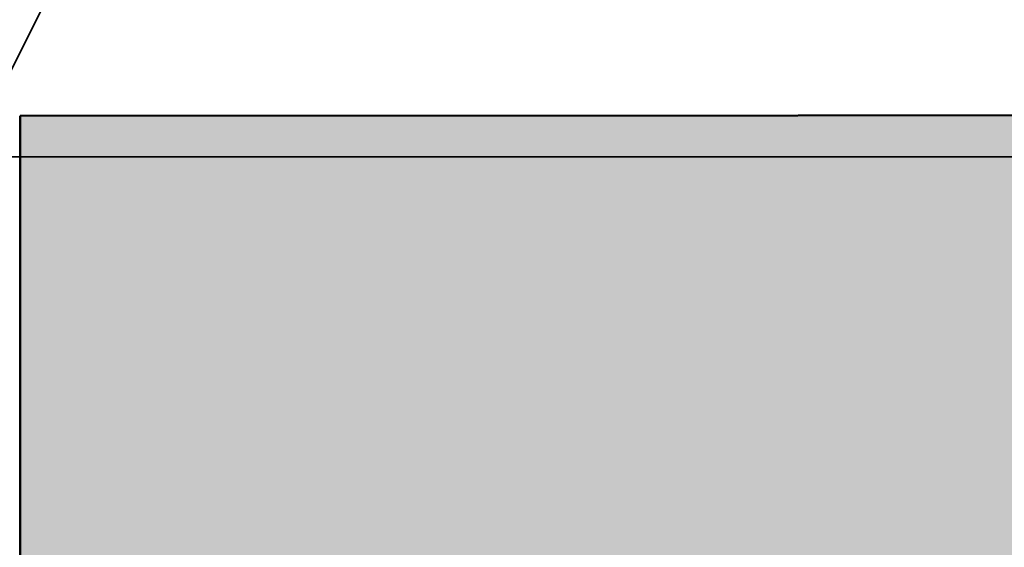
# Model space of a CAD drawing. Header units: millimetres. Extents: x -28761 to 4793, y -4271 to 20239.
# Tile 70 of 256: x -11399 to -10552, y 640 to 1094. Entities that reach past the tile are written whole.
import ezdxf

# ---------------------------------------------------------------- set-up
doc = ezdxf.new("R2010")
doc.units = ezdxf.units.MM
doc.header["$MEASUREMENT"] = 0
doc.linetypes.add('Telekomunikacni vodic', pattern=[9.25, 3, -0.75, 3, -0.75, 0.125, -0.75, 0.125, -0.75])
doc.linetypes.add('Čerchovaná', pattern=[450, 200, -117.5, 15, -117.5])
for name, color, linetype in [('5._POHLED ZÁPADNÍ_1_Konstrukce - nosné', 7, 'Continuous'), ('5._POHLED ZÁPADNÍ_1_Nové_Otvory – Dveře', 7, 'Continuous'), ('5._POHLED ZÁPADNÍ_1_TZB - elektroinstalace', 7, 'Continuous'), ('5._POHLED ZÁPADNÍ_1_Výplně – Řezové', 7, 'Continuous')]:
    doc.layers.add(name, color=color, linetype=linetype)

msp = doc.modelspace()

# ---------------------------------------------------------------- hatches: boundary and pattern name
at = {"layer": '5._POHLED ZÁPADNÍ_1_Výplně – Řezové', "linetype": 'Continuous', "lineweight": 13}
msp.add_hatch(color=254, dxfattribs=at).paths.add_polyline_path([(-10060.88, 1011.47), (-11399.06, 1011.08), (-11399.01, 851.08), (-11398.86, 351.08), (-10060.68, 351.47)])

# ---------------------------------------------------------------- linework, layer by layer
at = {"layer": '5._POHLED ZÁPADNÍ_1_Konstrukce - nosné', "color": 7, "linetype": 'Continuous', "lineweight": 50}
for q in [(-11399.06, 1011.08), (-11398.86, 351.08)]:
    msp.add_line((-11399.01, 851.08), q, dxfattribs=at)
at = {"layer": '5._POHLED ZÁPADNÍ_1_Konstrukce - nosné', "color": 7, "linetype": 'Continuous', "lineweight": 50, "flags": 128}
msp.add_lwpolyline([(-10060.88, 1011.47), (-11399.06, 1011.08)], dxfattribs=at)
at = {"layer": '5._POHLED ZÁPADNÍ_1_Nové_Otvory – Dveře', "color": 1, "linetype": 'Continuous', "lineweight": 25}
for q in [(-11399.06, 1011.08), (-11398.86, 351.08)]:
    msp.add_line((-11399.01, 851.08), q, dxfattribs=at)
at = {"layer": '5._POHLED ZÁPADNÍ_1_TZB - elektroinstalace', "color": 92, "linetype": 'Čerchovaná', "lineweight": 35, "true_color": 0x00d700, "flags": 128}
msp.add_lwpolyline([(-3162.69, 13350.78), (-818.94, 13350.78), (-818.94, 7975.78), (-1068.94, 7975.78), (-1068.94, 975.78), (-15818.94, 975.78)], dxfattribs=at)
at = {"layer": '5._POHLED ZÁPADNÍ_1_TZB - elektroinstalace', "color": 92, "linetype": 'Continuous', "lineweight": 35, "true_color": 0x00d700, "flags": 128}
for points in [[(-10409.58, 11975.78), (-10443.94, 11975.78), (-10443.94, 11225.78), (-8693.94, 11225.78), (-8693.94, 8975.78), (-8818.94, 7975.78), (-7318.94, 7850.78), (-7443.94, 975.78), (-12943.94, 975.78), (-12943.94, 1600.78)], [(-12943.94, 1600.78), (-12943.94, 975.78), (-7443.94, 975.78), (-7318.94, 7850.78), (-8818.94, 7975.78), (-8693.94, 8975.78), (-8693.94, 11350.78)], [(-12943.94, 1600.78), (-12943.94, 975.78), (-7443.94, 975.78), (-7318.94, 7850.78), (-8818.94, 7975.78), (-8693.94, 8975.78), (-8693.94, 11350.78)], [(-11459.56, 944.53), (-11357.29, 1149.08)]]:
    msp.add_lwpolyline(points, dxfattribs=at)
at = {"layer": '5._POHLED ZÁPADNÍ_1_TZB - elektroinstalace', "color": 92, "linetype": 'Telekomunikacni vodic', "lineweight": 35, "true_color": 0x00d700, "flags": 128}
for points in [[(-15818.94, 975.78), (-7443.94, 975.78), (-7318.94, 7725.78), (-7568.94, 7725.78)], [(-15818.94, 975.78), (-7443.94, 975.78), (-7318.94, 7725.78), (-7568.94, 7725.78)], [(-245.7, 293.97), (-246.6, 1975.78), (-943.94, 1975.78), (-943.94, 975.78), (-15568.94, 975.78), (-15568.94, 1100.78), (-15496.72, 1100.78)], [(-245.7, 293.97), (-246.6, 1975.78), (-943.94, 1975.78), (-943.94, 975.78), (-15568.94, 975.78), (-15568.94, 1100.78), (-15496.72, 1100.78)], [(-1318.94, 1475.78), (-1068.94, 1475.78), (-1068.94, 975.78), (-13443.94, 975.78), (-15818.94, 975.78)], [(-1318.94, 1475.78), (-1068.94, 1475.78), (-1068.94, 975.78), (-13443.94, 975.78), (-15818.94, 975.78)]]:
    msp.add_lwpolyline(points, dxfattribs=at)

doc.saveas('drawing.dxf')
